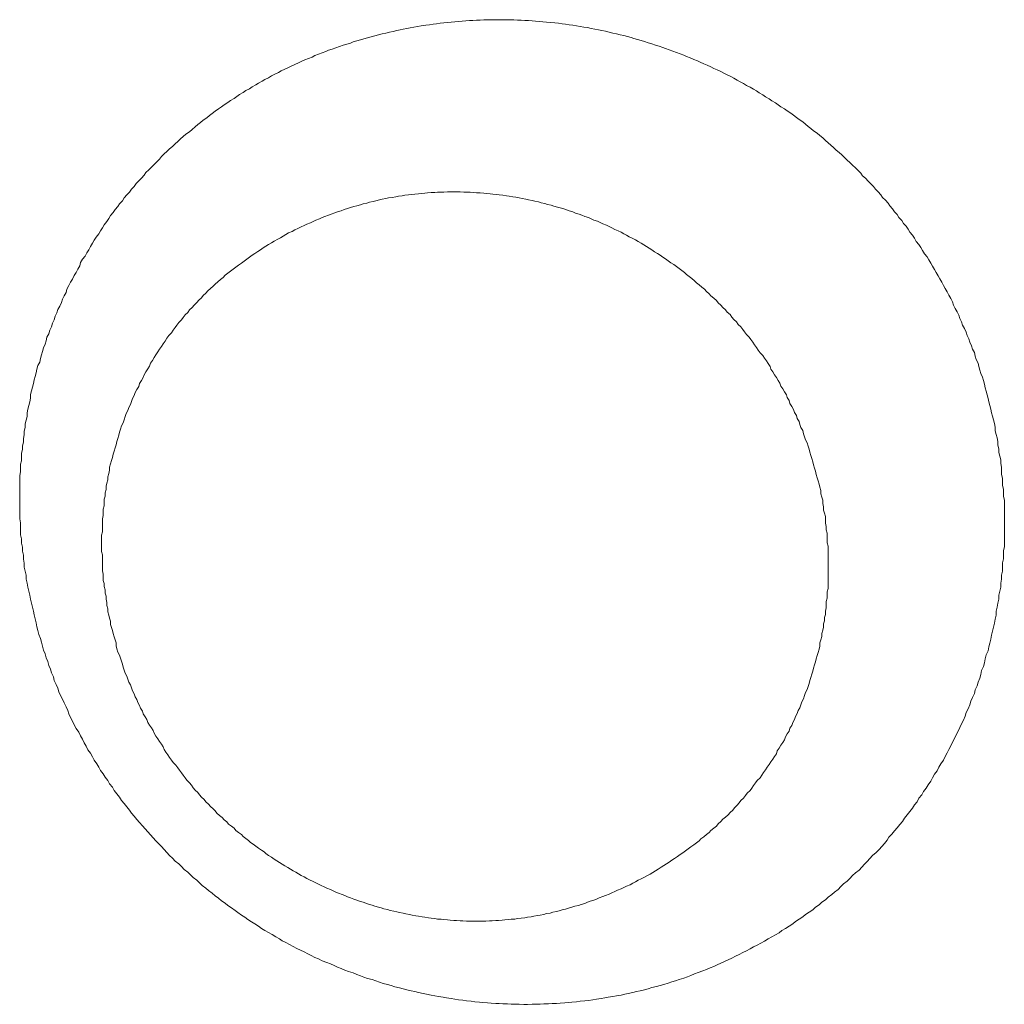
# Model space of a CAD drawing. Header units: millimetres. Extents: x -2274 to 12297, y -16157 to 26321.
# Tile 53 of 256: x -85.49 to -84.41, y -7058.02 to -7056.94. Entities that reach past the tile are written whole.
import ezdxf

# ---------------------------------------------------------------- set-up
doc = ezdxf.new("R2010")
doc.units = ezdxf.units.MM

msp = doc.modelspace()

# ---------------------------------------------------------------- linework, layer by layer
at = {"color": 253, "lineweight": 13}
for points in [[(-85.4903, -7057.4544, 0), (-85.4903, -7057.4504, 0), (-85.4903, -7057.4463, 0), (-85.4903, -7057.4422, 0), (-85.4903, -7057.4382, 0), (-85.4893, -7057.4341, 0), (-85.4893, -7057.43, 0), (-85.4893, -7057.4259, 0), (-85.4883, -7057.4219, 0), (-85.4883, -7057.4178, 0), (-85.4883, -7057.4137, 0), (-85.4873, -7057.4097, 0), (-85.4873, -7057.4056, 0), (-85.4863, -7057.4015, 0), (-85.4863, -7057.3975, 0), (-85.4853, -7057.3934, 0), (-85.4853, -7057.3894, 0), (-85.4843, -7057.3853, 0), (-85.4843, -7057.3813, 0), (-85.4833, -7057.3772, 0), (-85.4823, -7057.3732, 0), (-85.4823, -7057.3692, 0), (-85.4813, -7057.3652, 0), (-85.4803, -7057.3611, 0), (-85.4793, -7057.3571, 0), (-85.4783, -7057.3531, 0), (-85.4783, -7057.3491, 0), (-85.4773, -7057.3451, 0), (-85.4763, -7057.3411, 0), (-85.4753, -7057.3371, 0), (-85.4743, -7057.3331, 0), (-85.4733, -7057.3292, 0), (-85.4723, -7057.3252, 0), (-85.4713, -7057.3213, 0), (-85.4703, -7057.3173, 0), (-85.4683, -7057.3134, 0), (-85.4673, -7057.3094, 0), (-85.4663, -7057.3055, 0), (-85.4653, -7057.3016, 0), (-85.4643, -7057.2977, 0), (-85.4623, -7057.2938, 0), (-85.4613, -7057.2899, 0), (-85.4603, -7057.286, 0), (-85.4583, -7057.2822, 0), (-85.4573, -7057.2783, 0), (-85.4553, -7057.2745, 0), (-85.4543, -7057.2706, 0), (-85.4523, -7057.2668, 0), (-85.4513, -7057.263, 0), (-85.4493, -7057.2592, 0), (-85.4483, -7057.2554, 0), (-85.4463, -7057.2517, 0), (-85.4443, -7057.2479, 0), (-85.4433, -7057.2442, 0), (-85.4413, -7057.2404, 0), (-85.4393, -7057.2367, 0), (-85.4383, -7057.233, 0), (-85.4363, -7057.2293, 0), (-85.4343, -7057.2256, 0), (-85.4323, -7057.222, 0), (-85.4303, -7057.2183, 0), (-85.4283, -7057.2147, 0), (-85.4263, -7057.2111, 0), (-85.4243, -7057.2075, 0), (-85.4233, -7057.2039, 0), (-85.4213, -7057.2003, 0), (-85.4183, -7057.1967, 0), (-85.4163, -7057.1932, 0), (-85.4143, -7057.1897, 0), (-85.4123, -7057.1862, 0), (-85.4103, -7057.1827, 0), (-85.4083, -7057.1792, 0), (-85.4063, -7057.1758, 0), (-85.4033, -7057.1723, 0), (-85.4013, -7057.1689, 0), (-85.3993, -7057.1655, 0), (-85.3973, -7057.1622, 0), (-85.3943, -7057.1588, 0), (-85.3923, -7057.1555, 0), (-85.3903, -7057.1522, 0), (-85.3873, -7057.1489, 0), (-85.3853, -7057.1456, 0), (-85.3823, -7057.1423, 0), (-85.3803, -7057.1391, 0), (-85.3773, -7057.1359, 0), (-85.3753, -7057.1327, 0), (-85.3723, -7057.1295, 0), (-85.3693, -7057.1263, 0), (-85.3673, -7057.1232, 0), (-85.3643, -7057.1201, 0), (-85.3623, -7057.117, 0), (-85.3593, -7057.1139, 0), (-85.3563, -7057.1109, 0), (-85.3533, -7057.1079, 0), (-85.3513, -7057.1048, 0), (-85.3483, -7057.1019, 0), (-85.3453, -7057.0989, 0), (-85.3423, -7057.096, 0), (-85.3393, -7057.093, 0), (-85.3363, -7057.0902, 0), (-85.3343, -7057.0873, 0), (-85.3313, -7057.0844, 0), (-85.3283, -7057.0816, 0), (-85.3253, -7057.0788, 0), (-85.3223, -7057.076, 0), (-85.3193, -7057.0733, 0), (-85.3163, -7057.0706, 0), (-85.3133, -7057.0678, 0), (-85.3103, -7057.0652, 0), (-85.3073, -7057.0625, 0), (-85.3033, -7057.0599, 0), (-85.3003, -7057.0573, 0), (-85.2973, -7057.0547, 0), (-85.2943, -7057.0521, 0), (-85.2913, -7057.0496, 0), (-85.2883, -7057.0471, 0), (-85.2843, -7057.0446, 0), (-85.2813, -7057.0421, 0), (-85.2783, -7057.0397, 0), (-85.2753, -7057.0373, 0), (-85.2713, -7057.0349, 0), (-85.2683, -7057.0326, 0), (-85.2653, -7057.0302, 0), (-85.2613, -7057.0279, 0), (-85.2583, -7057.0257, 0), (-85.2543, -7057.0234, 0), (-85.2513, -7057.0212, 0), (-85.2483, -7057.019, 0), (-85.2443, -7057.0168, 0), (-85.2413, -7057.0147, 0), (-85.2373, -7057.0126, 0), (-85.2343, -7057.0105, 0), (-85.2303, -7057.0084, 0), (-85.2273, -7057.0064, 0), (-85.2233, -7057.0044, 0), (-85.2203, -7057.0024, 0), (-85.2163, -7057.0005, 0), (-85.2133, -7056.9986, 0), (-85.2093, -7056.9967, 0), (-85.2053, -7056.9948, 0), (-85.2023, -7056.993, 0), (-85.1983, -7056.9912, 0), (-85.1943, -7056.9894, 0), (-85.1913, -7056.9876, 0), (-85.1873, -7056.9859, 0), (-85.1833, -7056.9842, 0), (-85.1803, -7056.9826, 0), (-85.1763, -7056.9809, 0), (-85.1723, -7056.9793, 0), (-85.1683, -7056.9777, 0), (-85.1653, -7056.9762, 0), (-85.1613, -7056.9747, 0), (-85.1573, -7056.9732, 0), (-85.1533, -7056.9717, 0), (-85.1503, -7056.9703, 0), (-85.1463, -7056.9689, 0), (-85.1423, -7056.9675, 0), (-85.1383, -7056.9662, 0), (-85.1343, -7056.9648, 0), (-85.1303, -7056.9636, 0), (-85.1263, -7056.9623, 0), (-85.1233, -7056.9611, 0), (-85.1193, -7056.9599, 0), (-85.1153, -7056.9587, 0), (-85.1113, -7056.9576, 0), (-85.1073, -7056.9565, 0), (-85.1033, -7056.9554, 0), (-85.0993, -7056.9543, 0), (-85.0953, -7056.9533, 0), (-85.0913, -7056.9523, 0), (-85.0873, -7056.9514, 0), (-85.0833, -7056.9504, 0), (-85.0793, -7056.9495, 0), (-85.0753, -7056.9487, 0), (-85.0713, -7056.9478, 0), (-85.0683, -7056.947, 0), (-85.0643, -7056.9463, 0), (-85.0603, -7056.9455, 0), (-85.0563, -7056.9448, 0), (-85.0523, -7056.9441, 0), (-85.0483, -7056.9434, 0), (-85.0433, -7056.9428, 0), (-85.0393, -7056.9422, 0), (-85.0353, -7056.9417, 0), (-85.0313, -7056.9411, 0), (-85.0273, -7056.9406, 0), (-85.0233, -7056.9401, 0), (-85.0193, -7056.9397, 0), (-85.0153, -7056.9393, 0), (-85.0113, -7056.9389, 0), (-85.0073, -7056.9385, 0), (-85.0033, -7056.9382, 0), (-84.9993, -7056.9379, 0), (-84.9953, -7056.9377, 0), (-84.9913, -7056.9374, 0), (-84.9873, -7056.9372, 0), (-84.9833, -7056.9371, 0), (-84.9793, -7056.9369, 0), (-84.9753, -7056.9368, 0), (-84.9713, -7056.9367, 0), (-84.9673, -7056.9367, 0), (-84.9623, -7056.9367, 0), (-84.9583, -7056.9367, 0), (-84.9543, -7056.9367, 0), (-84.9503, -7056.9368, 0), (-84.9463, -7056.9369, 0), (-84.9423, -7056.937, 0), (-84.9383, -7056.9372, 0), (-84.9343, -7056.9374, 0), (-84.9303, -7056.9376, 0), (-84.9263, -7056.9379, 0), (-84.9223, -7056.9382, 0), (-84.9183, -7056.9385, 0), (-84.9143, -7056.9389, 0), (-84.9103, -7056.9392, 0), (-84.9063, -7056.9396, 0), (-84.9013, -7056.9401, 0), (-84.8973, -7056.9406, 0), (-84.8933, -7056.9411, 0), (-84.8893, -7056.9416, 0), (-84.8853, -7056.9422, 0), (-84.8813, -7056.9428, 0), (-84.8773, -7056.9434, 0), (-84.8733, -7056.944, 0), (-84.8693, -7056.9447, 0), (-84.8653, -7056.9454, 0), (-84.8613, -7056.9462, 0), (-84.8573, -7056.9469, 0), (-84.8533, -7056.9477, 0), (-84.8493, -7056.9486, 0), (-84.8453, -7056.9494, 0), (-84.8413, -7056.9503, 0), (-84.8373, -7056.9513, 0), (-84.8333, -7056.9522, 0), (-84.8293, -7056.9532, 0), (-84.8253, -7056.9542, 0), (-84.8213, -7056.9552, 0), (-84.8173, -7056.9563, 0), (-84.8143, -7056.9574, 0), (-84.8103, -7056.9585, 0), (-84.8063, -7056.9596, 0), (-84.8023, -7056.9608, 0), (-84.7983, -7056.962, 0), (-84.7943, -7056.9633, 0), (-84.7903, -7056.9645, 0), (-84.7863, -7056.9658, 0), (-84.7823, -7056.9671, 0), (-84.7793, -7056.9685, 0), (-84.7753, -7056.9699, 0), (-84.7713, -7056.9713, 0), (-84.7673, -7056.9727, 0), (-84.7633, -7056.9741, 0), (-84.7593, -7056.9756, 0), (-84.7563, -7056.9771, 0), (-84.7523, -7056.9787, 0), (-84.7483, -7056.9803, 0), (-84.7443, -7056.9818, 0), (-84.7413, -7056.9835, 0), (-84.7373, -7056.9851, 0), (-84.7333, -7056.9868, 0), (-84.7293, -7056.9885, 0), (-84.7263, -7056.9902, 0), (-84.7223, -7056.992, 0), (-84.7183, -7056.9938, 0), (-84.7153, -7056.9956, 0), (-84.7113, -7056.9974, 0), (-84.7073, -7056.9993, 0), (-84.7043, -7057.0011, 0), (-84.7003, -7057.0031, 0), (-84.6973, -7057.005, 0), (-84.6933, -7057.007, 0), (-84.6903, -7057.009, 0), (-84.6863, -7057.011, 0), (-84.6823, -7057.013, 0), (-84.6793, -7057.0151, 0), (-84.6763, -7057.0172, 0), (-84.6723, -7057.0193, 0), (-84.6693, -7057.0214, 0), (-84.6653, -7057.0236, 0), (-84.6623, -7057.0258, 0), (-84.6583, -7057.028, 0), (-84.6553, -7057.0303, 0), (-84.6523, -7057.0325, 0), (-84.6483, -7057.0348, 0), (-84.6453, -7057.0371, 0), (-84.6413, -7057.0395, 0), (-84.6383, -7057.0418, 0), (-84.6353, -7057.0442, 0), (-84.6323, -7057.0466, 0), (-84.6283, -7057.0491, 0), (-84.6253, -7057.0515, 0), (-84.6223, -7057.054, 0), (-84.6193, -7057.0565, 0), (-84.6163, -7057.059, 0), (-84.6123, -7057.0616, 0), (-84.6093, -7057.0642, 0), (-84.6063, -7057.0668, 0), (-84.6033, -7057.0694, 0), (-84.6003, -7057.072, 0), (-84.5973, -7057.0747, 0), (-84.5943, -7057.0774, 0), (-84.5913, -7057.0801, 0), (-84.5883, -7057.0828, 0), (-84.5853, -7057.0855, 0), (-84.5823, -7057.0883, 0), (-84.5793, -7057.0911, 0), (-84.5763, -7057.0939, 0), (-84.5733, -7057.0967, 0), (-84.5703, -7057.0996, 0), (-84.5673, -7057.1025, 0), (-84.5643, -7057.1054, 0), (-84.5623, -7057.1083, 0), (-84.5593, -7057.1112, 0), (-84.5563, -7057.1142, 0), (-84.5533, -7057.1171, 0), (-84.5503, -7057.1201, 0), (-84.5483, -7057.1231, 0), (-84.5453, -7057.1262, 0), (-84.5423, -7057.1292, 0), (-84.5403, -7057.1323, 0), (-84.5373, -7057.1354, 0), (-84.5343, -7057.1385, 0), (-84.5323, -7057.1416, 0), (-84.5293, -7057.1448, 0), (-84.5273, -7057.1479, 0), (-84.5243, -7057.1511, 0), (-84.5223, -7057.1543, 0), (-84.5193, -7057.1575, 0), (-84.5173, -7057.1608, 0), (-84.5143, -7057.164, 0), (-84.5123, -7057.1673, 0), (-84.5103, -7057.1706, 0), (-84.5073, -7057.1739, 0), (-84.5053, -7057.1772, 0), (-84.5033, -7057.1806, 0), (-84.5003, -7057.1839, 0), (-84.4983, -7057.1873, 0), (-84.4963, -7057.1907, 0), (-84.4943, -7057.1941, 0), (-84.4913, -7057.1975, 0), (-84.4893, -7057.201, 0), (-84.4873, -7057.2044, 0), (-84.4853, -7057.2079, 0), (-84.4833, -7057.2114, 0), (-84.4813, -7057.2149, 0), (-84.4793, -7057.2184, 0), (-84.4773, -7057.2219, 0), (-84.4753, -7057.2255, 0), (-84.4733, -7057.229, 0), (-84.4713, -7057.2326, 0), (-84.4693, -7057.2362, 0), (-84.4673, -7057.2398, 0), (-84.4653, -7057.2434, 0), (-84.4633, -7057.247, 0), (-84.4623, -7057.2507, 0), (-84.4603, -7057.2543, 0), (-84.4583, -7057.258, 0), (-84.4563, -7057.2617, 0), (-84.4553, -7057.2654, 0), (-84.4533, -7057.2691, 0), (-84.4523, -7057.2728, 0), (-84.4503, -7057.2765, 0), (-84.4483, -7057.2803, 0), (-84.4473, -7057.284, 0), (-84.4453, -7057.2878, 0), (-84.4443, -7057.2916, 0), (-84.4423, -7057.2954, 0), (-84.4413, -7057.2992, 0), (-84.4393, -7057.303, 0), (-84.4383, -7057.3068, 0), (-84.4373, -7057.3106, 0), (-84.4353, -7057.3145, 0), (-84.4343, -7057.3183, 0), (-84.4333, -7057.3222, 0), (-84.4323, -7057.326, 0), (-84.4303, -7057.3299, 0), (-84.4293, -7057.3338, 0), (-84.4283, -7057.3377, 0), (-84.4273, -7057.3416, 0), (-84.4263, -7057.3455, 0), (-84.4253, -7057.3494, 0), (-84.4243, -7057.3533, 0), (-84.4233, -7057.3572, 0), (-84.4223, -7057.3612, 0), (-84.4213, -7057.3651, 0), (-84.4203, -7057.3691, 0), (-84.4193, -7057.373, 0), (-84.4183, -7057.377, 0), (-84.4173, -7057.381, 0), (-84.4163, -7057.3849, 0), (-84.4163, -7057.3889, 0), (-84.4153, -7057.3929, 0), (-84.4143, -7057.3969, 0), (-84.4133, -7057.4009, 0), (-84.4133, -7057.4049, 0), (-84.4123, -7057.4089, 0), (-84.4123, -7057.4129, 0), (-84.4113, -7057.4169, 0), (-84.4103, -7057.421, 0), (-84.4103, -7057.425, 0), (-84.4093, -7057.429, 0), (-84.4093, -7057.433, 0), (-84.4093, -7057.4371, 0), (-84.4083, -7057.4411, 0), (-84.4083, -7057.4452, 0), (-84.4083, -7057.4492, 0), (-84.4073, -7057.4532, 0), (-84.4073, -7057.4573, 0), (-84.4073, -7057.4613, 0), (-84.4063, -7057.4654, 0), (-84.4063, -7057.4694, 0), (-84.4063, -7057.4735, 0), (-84.4063, -7057.4776, 0), (-84.4063, -7057.4816, 0), (-84.4063, -7057.4857, 0), (-84.4063, -7057.4897, 0)], [(-84.6003, -7057.5378, 0), (-84.6003, -7057.5342, 0), (-84.6003, -7057.5305, 0), (-84.6003, -7057.5269, 0), (-84.6003, -7057.5233, 0), (-84.6003, -7057.5196, 0), (-84.6003, -7057.516, 0), (-84.6013, -7057.5124, 0), (-84.6013, -7057.5087, 0), (-84.6013, -7057.5051, 0), (-84.6013, -7057.5015, 0), (-84.6023, -7057.4979, 0), (-84.6023, -7057.4942, 0), (-84.6033, -7057.4906, 0), (-84.6033, -7057.487, 0), (-84.6033, -7057.4834, 0), (-84.6043, -7057.4798, 0), (-84.6053, -7057.4762, 0), (-84.6053, -7057.4726, 0), (-84.6063, -7057.4691, 0), (-84.6063, -7057.4655, 0), (-84.6073, -7057.4619, 0), (-84.6083, -7057.4583, 0), (-84.6083, -7057.4548, 0), (-84.6093, -7057.4512, 0), (-84.6103, -7057.4477, 0), (-84.6113, -7057.4442, 0), (-84.6123, -7057.4406, 0), (-84.6133, -7057.4371, 0), (-84.6143, -7057.4336, 0), (-84.6153, -7057.4301, 0), (-84.6163, -7057.4266, 0), (-84.6173, -7057.4231, 0), (-84.6183, -7057.4196, 0), (-84.6193, -7057.4162, 0), (-84.6203, -7057.4127, 0), (-84.6213, -7057.4093, 0), (-84.6223, -7057.4058, 0), (-84.6233, -7057.4024, 0), (-84.6253, -7057.399, 0), (-84.6263, -7057.3956, 0), (-84.6273, -7057.3922, 0), (-84.6283, -7057.3888, 0), (-84.6303, -7057.3855, 0), (-84.6313, -7057.3821, 0), (-84.6323, -7057.3788, 0), (-84.6343, -7057.3754, 0), (-84.6353, -7057.3721, 0), (-84.6373, -7057.3688, 0), (-84.6383, -7057.3655, 0), (-84.6403, -7057.3623, 0), (-84.6423, -7057.359, 0), (-84.6433, -7057.3557, 0), (-84.6453, -7057.3525, 0), (-84.6463, -7057.3493, 0), (-84.6483, -7057.3461, 0), (-84.6503, -7057.3429, 0), (-84.6523, -7057.3398, 0), (-84.6533, -7057.3366, 0), (-84.6553, -7057.3335, 0), (-84.6573, -7057.3304, 0), (-84.6593, -7057.3273, 0), (-84.6613, -7057.3242, 0), (-84.6633, -7057.3211, 0), (-84.6643, -7057.3181, 0), (-84.6663, -7057.315, 0), (-84.6683, -7057.312, 0), (-84.6703, -7057.309, 0), (-84.6723, -7057.3061, 0), (-84.6753, -7057.3031, 0), (-84.6773, -7057.3002, 0), (-84.6793, -7057.2972, 0), (-84.6813, -7057.2943, 0), (-84.6833, -7057.2915, 0), (-84.6853, -7057.2886, 0), (-84.6873, -7057.2858, 0), (-84.6903, -7057.2829, 0), (-84.6923, -7057.2801, 0), (-84.6943, -7057.2774, 0), (-84.6963, -7057.2746, 0), (-84.6993, -7057.2719, 0), (-84.7013, -7057.2691, 0), (-84.7043, -7057.2664, 0), (-84.7063, -7057.2638, 0), (-84.7083, -7057.2611, 0), (-84.7113, -7057.2585, 0), (-84.7133, -7057.2559, 0), (-84.7163, -7057.2533, 0), (-84.7183, -7057.2507, 0), (-84.7213, -7057.2481, 0), (-84.7233, -7057.2456, 0), (-84.7263, -7057.2431, 0), (-84.7293, -7057.2406, 0), (-84.7313, -7057.2382, 0), (-84.7343, -7057.2357, 0), (-84.7363, -7057.2333, 0), (-84.7393, -7057.2309, 0), (-84.7423, -7057.2285, 0), (-84.7453, -7057.2262, 0), (-84.7473, -7057.2239, 0), (-84.7503, -7057.2216, 0), (-84.7533, -7057.2193, 0), (-84.7563, -7057.2171, 0), (-84.7583, -7057.2148, 0), (-84.7613, -7057.2126, 0), (-84.7643, -7057.2104, 0), (-84.7673, -7057.2083, 0), (-84.7703, -7057.2062, 0), (-84.7733, -7057.2041, 0), (-84.7763, -7057.202, 0), (-84.7793, -7057.1999, 0), (-84.7823, -7057.1979, 0), (-84.7853, -7057.1959, 0), (-84.7883, -7057.1939, 0), (-84.7913, -7057.192, 0), (-84.7943, -7057.19, 0), (-84.7973, -7057.1881, 0), (-84.8003, -7057.1862, 0), (-84.8033, -7057.1844, 0), (-84.8063, -7057.1826, 0), (-84.8093, -7057.1808, 0), (-84.8123, -7057.179, 0), (-84.8153, -7057.1773, 0), (-84.8193, -7057.1756, 0), (-84.8223, -7057.1739, 0), (-84.8253, -7057.1722, 0), (-84.8283, -7057.1706, 0), (-84.8313, -7057.169, 0), (-84.8353, -7057.1674, 0), (-84.8383, -7057.1658, 0), (-84.8413, -7057.1643, 0), (-84.8443, -7057.1628, 0), (-84.8483, -7057.1613, 0), (-84.8513, -7057.1599, 0), (-84.8543, -7057.1585, 0), (-84.8583, -7057.1571, 0), (-84.8613, -7057.1558, 0), (-84.8643, -7057.1544, 0), (-84.8683, -7057.1531, 0), (-84.8713, -7057.1519, 0), (-84.8743, -7057.1506, 0), (-84.8783, -7057.1494, 0), (-84.8813, -7057.1482, 0), (-84.8853, -7057.1471, 0), (-84.8883, -7057.146, 0), (-84.8913, -7057.1449, 0), (-84.8953, -7057.1438, 0), (-84.8983, -7057.1428, 0), (-84.9023, -7057.1418, 0), (-84.9053, -7057.1408, 0), (-84.9093, -7057.1399, 0), (-84.9123, -7057.1389, 0), (-84.9163, -7057.1381, 0), (-84.9193, -7057.1372, 0), (-84.9233, -7057.1364, 0), (-84.9263, -7057.1356, 0), (-84.9303, -7057.1348, 0), (-84.9333, -7057.1341, 0), (-84.9373, -7057.1334, 0), (-84.9403, -7057.1327, 0), (-84.9443, -7057.1321, 0), (-84.9473, -7057.1315, 0), (-84.9513, -7057.1309, 0), (-84.9543, -7057.1304, 0), (-84.9583, -7057.1299, 0), (-84.9623, -7057.1294, 0), (-84.9653, -7057.129, 0), (-84.9693, -7057.1285, 0), (-84.9723, -7057.1282, 0), (-84.9763, -7057.1278, 0), (-84.9793, -7057.1275, 0), (-84.9833, -7057.1272, 0), (-84.9873, -7057.127, 0), (-84.9903, -7057.1267, 0), (-84.9943, -7057.1266, 0), (-84.9973, -7057.1264, 0), (-85.0013, -7057.1263, 0), (-85.0053, -7057.1262, 0), (-85.0083, -7057.1261, 0), (-85.0123, -7057.1261, 0), (-85.0153, -7057.1261, 0), (-85.0193, -7057.1262, 0), (-85.0233, -7057.1263, 0), (-85.0263, -7057.1264, 0), (-85.0303, -7057.1265, 0), (-85.0333, -7057.1267, 0), (-85.0373, -7057.1269, 0), (-85.0413, -7057.1272, 0), (-85.0443, -7057.1274, 0), (-85.0483, -7057.1278, 0), (-85.0513, -7057.1281, 0), (-85.0553, -7057.1285, 0), (-85.0593, -7057.1289, 0), (-85.0623, -7057.1294, 0), (-85.0663, -7057.1298, 0), (-85.0693, -7057.1304, 0), (-85.0733, -7057.1309, 0), (-85.0763, -7057.1315, 0), (-85.0803, -7057.1322, 0), (-85.0843, -7057.1328, 0), (-85.0873, -7057.1335, 0), (-85.0913, -7057.1342, 0), (-85.0943, -7057.135, 0), (-85.0983, -7057.1358, 0), (-85.1013, -7057.1366, 0), (-85.1053, -7057.1375, 0), (-85.1083, -7057.1384, 0), (-85.1123, -7057.1393, 0), (-85.1153, -7057.1403, 0), (-85.1193, -7057.1413, 0), (-85.1223, -7057.1423, 0), (-85.1263, -7057.1434, 0), (-85.1293, -7057.1445, 0), (-85.1333, -7057.1456, 0), (-85.1363, -7057.1468, 0), (-85.1403, -7057.148, 0), (-85.1433, -7057.1492, 0), (-85.1473, -7057.1505, 0), (-85.1503, -7057.1517, 0), (-85.1543, -7057.1531, 0), (-85.1573, -7057.1544, 0), (-85.1603, -7057.1558, 0), (-85.1643, -7057.1572, 0), (-85.1673, -7057.1587, 0), (-85.1703, -7057.1601, 0), (-85.1743, -7057.1616, 0), (-85.1773, -7057.1632, 0), (-85.1803, -7057.1647, 0), (-85.1843, -7057.1663, 0), (-85.1873, -7057.168, 0), (-85.1903, -7057.1696, 0), (-85.1943, -7057.1713, 0), (-85.1973, -7057.173, 0), (-85.2003, -7057.1748, 0), (-85.2033, -7057.1765, 0), (-85.2063, -7057.1783, 0), (-85.2103, -7057.1802, 0), (-85.2133, -7057.182, 0), (-85.2163, -7057.1839, 0), (-85.2193, -7057.1858, 0), (-85.2223, -7057.1878, 0), (-85.2253, -7057.1898, 0), (-85.2283, -7057.1918, 0), (-85.2313, -7057.1938, 0), (-85.2343, -7057.1959, 0), (-85.2373, -7057.1979, 0), (-85.2403, -7057.2001, 0), (-85.2433, -7057.2022, 0), (-85.2463, -7057.2044, 0), (-85.2493, -7057.2066, 0), (-85.2523, -7057.2088, 0), (-85.2553, -7057.211, 0), (-85.2583, -7057.2133, 0), (-85.2613, -7057.2156, 0), (-85.2643, -7057.2179, 0), (-85.2663, -7057.2203, 0), (-85.2693, -7057.2227, 0), (-85.2723, -7057.2251, 0), (-85.2753, -7057.2275, 0), (-85.2773, -7057.23, 0), (-85.2803, -7057.2325, 0), (-85.2833, -7057.235, 0), (-85.2853, -7057.2375, 0), (-85.2883, -7057.2401, 0), (-85.2903, -7057.2426, 0), (-85.2933, -7057.2453, 0), (-85.2953, -7057.2479, 0), (-85.2983, -7057.2506, 0), (-85.3003, -7057.2532, 0), (-85.3033, -7057.2559, 0), (-85.3053, -7057.2587, 0), (-85.3083, -7057.2614, 0), (-85.3103, -7057.2642, 0), (-85.3123, -7057.267, 0), (-85.3153, -7057.2698, 0), (-85.3173, -7057.2727, 0), (-85.3193, -7057.2755, 0), (-85.3213, -7057.2784, 0), (-85.3233, -7057.2813, 0), (-85.3263, -7057.2843, 0), (-85.3283, -7057.2872, 0), (-85.3303, -7057.2902, 0), (-85.3323, -7057.2932, 0), (-85.3343, -7057.2962, 0), (-85.3363, -7057.2992, 0), (-85.3383, -7057.3022, 0), (-85.3403, -7057.3053, 0), (-85.3423, -7057.3084, 0), (-85.3443, -7057.3115, 0), (-85.3463, -7057.3146, 0), (-85.3473, -7057.3178, 0), (-85.3493, -7057.3209, 0), (-85.3513, -7057.3241, 0), (-85.3533, -7057.3273, 0), (-85.3543, -7057.3305, 0), (-85.3563, -7057.3337, 0), (-85.3583, -7057.3369, 0), (-85.3593, -7057.3402, 0), (-85.3613, -7057.3434, 0), (-85.3633, -7057.3467, 0), (-85.3643, -7057.35, 0), (-85.3663, -7057.3533, 0), (-85.3673, -7057.3566, 0), (-85.3683, -7057.36, 0), (-85.3703, -7057.3633, 0), (-85.3713, -7057.3667, 0), (-85.3733, -7057.37, 0), (-85.3743, -7057.3734, 0), (-85.3753, -7057.3768, 0), (-85.3763, -7057.3802, 0), (-85.3783, -7057.3836, 0), (-85.3793, -7057.3871, 0), (-85.3803, -7057.3905, 0), (-85.3813, -7057.3939, 0), (-85.3823, -7057.3974, 0), (-85.3833, -7057.4009, 0), (-85.3843, -7057.4043, 0), (-85.3853, -7057.4078, 0), (-85.3863, -7057.4113, 0), (-85.3873, -7057.4148, 0), (-85.3883, -7057.4183, 0), (-85.3893, -7057.4218, 0), (-85.3903, -7057.4253, 0), (-85.3913, -7057.4289, 0), (-85.3913, -7057.4324, 0), (-85.3923, -7057.4359, 0), (-85.3933, -7057.4395, 0), (-85.3933, -7057.443, 0), (-85.3943, -7057.4466, 0), (-85.3953, -7057.4501, 0), (-85.3953, -7057.4537, 0), (-85.3963, -7057.4573, 0), (-85.3963, -7057.4608, 0), (-85.3973, -7057.4644, 0), (-85.3973, -7057.468, 0), (-85.3973, -7057.4716, 0), (-85.3983, -7057.4752, 0), (-85.3983, -7057.4787, 0), (-85.3983, -7057.4823, 0), (-85.3993, -7057.4859, 0), (-85.3993, -7057.4895, 0), (-85.3993, -7057.4931, 0), (-85.3993, -7057.4967, 0), (-85.3993, -7057.5003, 0), (-85.4003, -7057.5039, 0), (-85.4003, -7057.5075, 0), (-85.4003, -7057.5111, 0), (-85.4003, -7057.5147, 0), (-85.4003, -7057.5183, 0), (-85.4003, -7057.5219, 0), (-85.3993, -7057.5255, 0), (-85.3993, -7057.5291, 0)], [(-84.4063, -7057.4897, 0), (-84.4063, -7057.4942, 0), (-84.4063, -7057.4987, 0), (-84.4063, -7057.5031, 0), (-84.4063, -7057.5076, 0), (-84.4063, -7057.5121, 0), (-84.4063, -7057.5165, 0), (-84.4073, -7057.521, 0), (-84.4073, -7057.5254, 0), (-84.4073, -7057.5299, 0), (-84.4083, -7057.5344, 0), (-84.4083, -7057.5388, 0), (-84.4083, -7057.5433, 0), (-84.4093, -7057.5477, 0), (-84.4093, -7057.5522, 0), (-84.4103, -7057.5566, 0), (-84.4103, -7057.561, 0), (-84.4113, -7057.5655, 0), (-84.4123, -7057.5699, 0), (-84.4123, -7057.5743, 0), (-84.4133, -7057.5787, 0), (-84.4143, -7057.5831, 0), (-84.4153, -7057.5876, 0), (-84.4153, -7057.592, 0), (-84.4163, -7057.5964, 0), (-84.4173, -7057.6007, 0), (-84.4183, -7057.6051, 0), (-84.4193, -7057.6095, 0), (-84.4203, -7057.6139, 0), (-84.4213, -7057.6182, 0), (-84.4223, -7057.6226, 0), (-84.4233, -7057.6269, 0), (-84.4243, -7057.6312, 0), (-84.4263, -7057.6356, 0), (-84.4273, -7057.6399, 0), (-84.4283, -7057.6442, 0), (-84.4293, -7057.6485, 0), (-84.4313, -7057.6527, 0), (-84.4323, -7057.657, 0), (-84.4333, -7057.6613, 0), (-84.4353, -7057.6655, 0), (-84.4363, -7057.6697, 0), (-84.4383, -7057.674, 0), (-84.4393, -7057.6782, 0), (-84.4413, -7057.6824, 0), (-84.4433, -7057.6866, 0), (-84.4443, -7057.6907, 0), (-84.4463, -7057.6949, 0), (-84.4483, -7057.699, 0), (-84.4493, -7057.7031, 0), (-84.4513, -7057.7073, 0), (-84.4533, -7057.7114, 0), (-84.4553, -7057.7154, 0), (-84.4573, -7057.7195, 0), (-84.4593, -7057.7235, 0), (-84.4613, -7057.7276, 0), (-84.4633, -7057.7316, 0), (-84.4653, -7057.7356, 0), (-84.4673, -7057.7396, 0), (-84.4693, -7057.7435, 0), (-84.4713, -7057.7475, 0), (-84.4733, -7057.7514, 0), (-84.4763, -7057.7553, 0), (-84.4783, -7057.7592, 0), (-84.4803, -7057.7631, 0), (-84.4833, -7057.767, 0), (-84.4853, -7057.7708, 0), (-84.4873, -7057.7746, 0), (-84.4903, -7057.7784, 0), (-84.4923, -7057.7822, 0), (-84.4953, -7057.7859, 0), (-84.4973, -7057.7897, 0), (-84.5003, -7057.7934, 0), (-84.5023, -7057.7971, 0), (-84.5053, -7057.8007, 0), (-84.5073, -7057.8044, 0), (-84.5103, -7057.808, 0), (-84.5133, -7057.8116, 0), (-84.5163, -7057.8152, 0), (-84.5183, -7057.8188, 0), (-84.5213, -7057.8223, 0), (-84.5243, -7057.8258, 0), (-84.5273, -7057.8293, 0), (-84.5303, -7057.8328, 0), (-84.5333, -7057.8362, 0), (-84.5353, -7057.8396, 0), (-84.5383, -7057.843, 0), (-84.5413, -7057.8464, 0), (-84.5443, -7057.8497, 0), (-84.5473, -7057.853, 0), (-84.5513, -7057.8563, 0), (-84.5543, -7057.8596, 0), (-84.5573, -7057.8628, 0), (-84.5603, -7057.866, 0), (-84.5633, -7057.8692, 0), (-84.5663, -7057.8723, 0), (-84.5703, -7057.8754, 0), (-84.5733, -7057.8785, 0), (-84.5763, -7057.8816, 0), (-84.5793, -7057.8846, 0), (-84.5833, -7057.8876, 0), (-84.5863, -7057.8906, 0), (-84.5893, -7057.8936, 0), (-84.5933, -7057.8965, 0), (-84.5963, -7057.8994, 0), (-84.6003, -7057.9022, 0), (-84.6033, -7057.905, 0), (-84.6073, -7057.9078, 0), (-84.6103, -7057.9106, 0), (-84.6143, -7057.9133, 0), (-84.6173, -7057.916, 0), (-84.6213, -7057.9187, 0), (-84.6253, -7057.9213, 0), (-84.6283, -7057.9239, 0), (-84.6323, -7057.9265, 0), (-84.6363, -7057.9291, 0), (-84.6393, -7057.9316, 0), (-84.6433, -7057.934, 0), (-84.6473, -7057.9365, 0), (-84.6513, -7057.9389, 0), (-84.6543, -7057.9413, 0), (-84.6583, -7057.9436, 0), (-84.6623, -7057.9459, 0), (-84.6663, -7057.9482, 0), (-84.6703, -7057.9505, 0), (-84.6743, -7057.9527, 0), (-84.6783, -7057.9549, 0), (-84.6823, -7057.957, 0), (-84.6863, -7057.9591, 0), (-84.6903, -7057.9612, 0), (-84.6943, -7057.9632, 0), (-84.6983, -7057.9652, 0), (-84.7023, -7057.9672, 0), (-84.7063, -7057.9692, 0), (-84.7103, -7057.9711, 0), (-84.7143, -7057.9729, 0), (-84.7183, -7057.9748, 0), (-84.7223, -7057.9766, 0), (-84.7263, -7057.9783, 0), (-84.7303, -7057.9801, 0), (-84.7343, -7057.9818, 0), (-84.7383, -7057.9834, 0), (-84.7433, -7057.9851, 0), (-84.7473, -7057.9866, 0), (-84.7513, -7057.9882, 0), (-84.7553, -7057.9897, 0), (-84.7593, -7057.9912, 0), (-84.7643, -7057.9926, 0), (-84.7683, -7057.9941, 0), (-84.7723, -7057.9954, 0), (-84.7763, -7057.9968, 0), (-84.7813, -7057.9981, 0), (-84.7853, -7057.9993, 0), (-84.7893, -7058.0005, 0), (-84.7943, -7058.0017, 0), (-84.7983, -7058.0029, 0), (-84.8023, -7058.004, 0), (-84.8073, -7058.0051, 0), (-84.8113, -7058.0061, 0), (-84.8153, -7058.0071, 0), (-84.8203, -7058.0081, 0), (-84.8243, -7058.009, 0), (-84.8283, -7058.0099, 0), (-84.8333, -7058.0107, 0), (-84.8373, -7058.0115, 0), (-84.8423, -7058.0123, 0), (-84.8463, -7058.0131, 0), (-84.8503, -7058.0138, 0), (-84.8553, -7058.0144, 0), (-84.8593, -7058.0151, 0), (-84.8643, -7058.0157, 0), (-84.8683, -7058.0162, 0), (-84.8733, -7058.0167, 0), (-84.8773, -7058.0172, 0), (-84.8823, -7058.0176, 0), (-84.8863, -7058.0181, 0), (-84.8903, -7058.0184, 0), (-84.8953, -7058.0188, 0), (-84.8993, -7058.019, 0), (-84.9043, -7058.0193, 0), (-84.9083, -7058.0195, 0), (-84.9133, -7058.0197, 0), (-84.9173, -7058.0199, 0), (-84.9223, -7058.02, 0), (-84.9263, -7058.02, 0), (-84.9313, -7058.0201, 0), (-84.9353, -7058.0201, 0), (-84.9403, -7058.02, 0), (-84.9443, -7058.02, 0), (-84.9493, -7058.0198, 0), (-84.9533, -7058.0197, 0), (-84.9583, -7058.0195, 0), (-84.9623, -7058.0193, 0), (-84.9663, -7058.019, 0), (-84.9713, -7058.0187, 0), (-84.9753, -7058.0184, 0), (-84.9803, -7058.018, 0), (-84.9843, -7058.0176, 0), (-84.9893, -7058.0172, 0), (-84.9933, -7058.0167, 0), (-84.9983, -7058.0162, 0), (-85.0023, -7058.0156, 0), (-85.0073, -7058.015, 0), (-85.0113, -7058.0144, 0), (-85.0153, -7058.0137, 0), (-85.0203, -7058.013, 0), (-85.0243, -7058.0123, 0), (-85.0293, -7058.0115, 0), (-85.0333, -7058.0107, 0), (-85.0373, -7058.0099, 0), (-85.0423, -7058.009, 0), (-85.0463, -7058.0081, 0), (-85.0513, -7058.0071, 0), (-85.0553, -7058.0061, 0), (-85.0593, -7058.0051, 0), (-85.0643, -7058.004, 0), (-85.0683, -7058.0029, 0), (-85.0723, -7058.0018, 0), (-85.0773, -7058.0007, 0), (-85.0813, -7057.9995, 0), (-85.0853, -7057.9982, 0), (-85.0903, -7057.997, 0), (-85.0943, -7057.9957, 0), (-85.0983, -7057.9943, 0), (-85.1023, -7057.9929, 0), (-85.1073, -7057.9915, 0), (-85.1113, -7057.9901, 0), (-85.1153, -7057.9886, 0), (-85.1193, -7057.9871, 0), (-85.1233, -7057.9856, 0), (-85.1283, -7057.984, 0), (-85.1323, -7057.9824, 0), (-85.1363, -7057.9808, 0), (-85.1403, -7057.9791, 0), (-85.1443, -7057.9774, 0), (-85.1483, -7057.9756, 0), (-85.1523, -7057.9739, 0), (-85.1573, -7057.9721, 0), (-85.1613, -7057.9702, 0), (-85.1653, -7057.9684, 0), (-85.1693, -7057.9664, 0), (-85.1733, -7057.9645, 0), (-85.1773, -7057.9625, 0), (-85.1813, -7057.9605, 0), (-85.1853, -7057.9585, 0), (-85.1893, -7057.9565, 0), (-85.1933, -7057.9544, 0), (-85.1973, -7057.9522, 0), (-85.2013, -7057.9501, 0), (-85.2043, -7057.9479, 0), (-85.2083, -7057.9457, 0), (-85.2123, -7057.9434, 0), (-85.2163, -7057.9411, 0), (-85.2203, -7057.9388, 0), (-85.2243, -7057.9365, 0), (-85.2273, -7057.9341, 0), (-85.2313, -7057.9317, 0), (-85.2353, -7057.9293, 0), (-85.2393, -7057.9268, 0), (-85.2423, -7057.9243, 0), (-85.2463, -7057.9218, 0), (-85.2503, -7057.9192, 0), (-85.2533, -7057.9167, 0), (-85.2573, -7057.914, 0), (-85.2613, -7057.9114, 0), (-85.2643, -7057.9088, 0), (-85.2683, -7057.9061, 0), (-85.2713, -7057.9033, 0), (-85.2753, -7057.9006, 0), (-85.2783, -7057.8978, 0), (-85.2823, -7057.895, 0), (-85.2853, -7057.8922, 0), (-85.2893, -7057.8893, 0), (-85.2923, -7057.8864, 0), (-85.2953, -7057.8835, 0), (-85.2993, -7057.8806, 0), (-85.3023, -7057.8776, 0), (-85.3053, -7057.8747, 0), (-85.3093, -7057.8716, 0), (-85.3123, -7057.8686, 0), (-85.3153, -7057.8655, 0), (-85.3193, -7057.8625, 0), (-85.3223, -7057.8593, 0), (-85.3253, -7057.8562, 0), (-85.3283, -7057.853, 0), (-85.3313, -7057.8498, 0), (-85.3343, -7057.8466, 0), (-85.3373, -7057.8434, 0), (-85.3403, -7057.8401, 0), (-85.3433, -7057.8369, 0), (-85.3463, -7057.8336, 0), (-85.3493, -7057.8302, 0), (-85.3523, -7057.8269, 0), (-85.3553, -7057.8235, 0), (-85.3583, -7057.8201, 0), (-85.3613, -7057.8167, 0), (-85.3643, -7057.8132, 0), (-85.3673, -7057.8098, 0), (-85.3693, -7057.8063, 0), (-85.3723, -7057.8028, 0), (-85.3753, -7057.7992, 0), (-85.3783, -7057.7957, 0), (-85.3803, -7057.7921, 0), (-85.3833, -7057.7885, 0), (-85.3863, -7057.7849, 0), (-85.3883, -7057.7813, 0), (-85.3913, -7057.7776, 0), (-85.3933, -7057.7739, 0), (-85.3963, -7057.7703, 0), (-85.3983, -7057.7665, 0), (-85.4013, -7057.7628, 0), (-85.4033, -7057.7591, 0), (-85.4053, -7057.7553, 0), (-85.4083, -7057.7515, 0), (-85.4103, -7057.7477, 0), (-85.4123, -7057.7439, 0), (-85.4153, -7057.74, 0), (-85.4173, -7057.7362, 0), (-85.4193, -7057.7323, 0), (-85.4213, -7057.7284, 0), (-85.4233, -7057.7245, 0), (-85.4253, -7057.7205, 0), (-85.4283, -7057.7166, 0), (-85.4303, -7057.7126, 0), (-85.4323, -7057.7086, 0), (-85.4343, -7057.7046, 0), (-85.4363, -7057.7006, 0), (-85.4373, -7057.6966, 0), (-85.4393, -7057.6926, 0), (-85.4413, -7057.6885, 0), (-85.4433, -7057.6844, 0), (-85.4453, -7057.6803, 0), (-85.4473, -7057.6762, 0), (-85.4483, -7057.6721, 0), (-85.4503, -7057.668, 0), (-85.4523, -7057.6638, 0), (-85.4533, -7057.6597, 0), (-85.4553, -7057.6555, 0), (-85.4563, -7057.6513, 0), (-85.4583, -7057.6472, 0), (-85.4593, -7057.6429, 0), (-85.4613, -7057.6387, 0), (-85.4623, -7057.6345, 0), (-85.4643, -7057.6303, 0), (-85.4653, -7057.626, 0), (-85.4663, -7057.6217, 0), (-85.4673, -7057.6175, 0), (-85.4693, -7057.6132, 0), (-85.4703, -7057.6089, 0), (-85.4713, -7057.6046, 0), (-85.4723, -7057.6003, 0), (-85.4733, -7057.596, 0), (-85.4743, -7057.5916, 0), (-85.4753, -7057.5873, 0), (-85.4763, -7057.583, 0), (-85.4773, -7057.5786, 0), (-85.4783, -7057.5742, 0), (-85.4793, -7057.5699, 0), (-85.4803, -7057.5655, 0), (-85.4813, -7057.5611, 0), (-85.4823, -7057.5567, 0), (-85.4833, -7057.5523, 0), (-85.4833, -7057.5479, 0), (-85.4843, -7057.5435, 0), (-85.4853, -7057.5391, 0), (-85.4853, -7057.5347, 0), (-85.4863, -7057.5302, 0), (-85.4863, -7057.5258, 0), (-85.4873, -7057.5214, 0), (-85.4873, -7057.5169, 0), (-85.4883, -7057.5125, 0), (-85.4883, -7057.508, 0), (-85.4893, -7057.5036, 0), (-85.4893, -7057.4991, 0), (-85.4893, -7057.4947, 0), (-85.4893, -7057.4902, 0), (-85.4903, -7057.4857, 0), (-85.4903, -7057.4813, 0), (-85.4903, -7057.4768, 0), (-85.4903, -7057.4723, 0), (-85.4903, -7057.4679, 0), (-85.4903, -7057.4634, 0), (-85.4903, -7057.4589, 0), (-85.4903, -7057.4544, 0)], [(-85.3993, -7057.5291, 0), (-85.3993, -7057.5326, 0), (-85.3993, -7057.5361, 0), (-85.3993, -7057.5396, 0), (-85.3993, -7057.5431, 0), (-85.3983, -7057.5466, 0), (-85.3983, -7057.5501, 0), (-85.3983, -7057.5536, 0), (-85.3973, -7057.5571, 0), (-85.3973, -7057.5605, 0), (-85.3963, -7057.564, 0), (-85.3963, -7057.5675, 0), (-85.3953, -7057.571, 0), (-85.3953, -7057.5744, 0), (-85.3943, -7057.5779, 0), (-85.3943, -7057.5814, 0), (-85.3933, -7057.5848, 0), (-85.3933, -7057.5883, 0), (-85.3923, -7057.5917, 0), (-85.3913, -7057.5951, 0), (-85.3903, -7057.5986, 0), (-85.3903, -7057.602, 0), (-85.3893, -7057.6054, 0), (-85.3883, -7057.6088, 0), (-85.3873, -7057.6122, 0), (-85.3863, -7057.6156, 0), (-85.3853, -7057.619, 0), (-85.3843, -7057.6224, 0), (-85.3843, -7057.6257, 0), (-85.3833, -7057.6291, 0), (-85.3823, -7057.6325, 0), (-85.3803, -7057.6358, 0), (-85.3793, -7057.6391, 0), (-85.3783, -7057.6425, 0), (-85.3773, -7057.6458, 0), (-85.3763, -7057.6491, 0), (-85.3753, -7057.6524, 0), (-85.3743, -7057.6557, 0), (-85.3723, -7057.659, 0), (-85.3713, -7057.6622, 0), (-85.3703, -7057.6655, 0), (-85.3683, -7057.6687, 0), (-85.3673, -7057.6719, 0), (-85.3663, -7057.6752, 0), (-85.3643, -7057.6784, 0), (-85.3633, -7057.6816, 0), (-85.3613, -7057.6848, 0), (-85.3603, -7057.6879, 0), (-85.3583, -7057.6911, 0), (-85.3573, -7057.6942, 0), (-85.3553, -7057.6974, 0), (-85.3543, -7057.7005, 0), (-85.3523, -7057.7036, 0), (-85.3503, -7057.7067, 0), (-85.3493, -7057.7098, 0), (-85.3473, -7057.7128, 0), (-85.3453, -7057.7159, 0), (-85.3433, -7057.7189, 0), (-85.3423, -7057.7219, 0), (-85.3403, -7057.7249, 0), (-85.3383, -7057.7279, 0), (-85.3363, -7057.7309, 0), (-85.3343, -7057.7339, 0), (-85.3323, -7057.7368, 0), (-85.3313, -7057.7397, 0), (-85.3293, -7057.7426, 0), (-85.3273, -7057.7455, 0), (-85.3253, -7057.7484, 0), (-85.3233, -7057.7513, 0), (-85.3213, -7057.7541, 0), (-85.3183, -7057.757, 0), (-85.3163, -7057.7598, 0), (-85.3143, -7057.7626, 0), (-85.3123, -7057.7654, 0), (-85.3103, -7057.7681, 0), (-85.3083, -7057.7709, 0), (-85.3063, -7057.7736, 0), (-85.3033, -7057.7763, 0), (-85.3013, -7057.779, 0), (-85.2993, -7057.7817, 0), (-85.2973, -7057.7843, 0), (-85.2943, -7057.7869, 0), (-85.2923, -7057.7896, 0), (-85.2903, -7057.7922, 0), (-85.2873, -7057.7947, 0), (-85.2853, -7057.7973, 0), (-85.2823, -7057.7998, 0), (-85.2803, -7057.8023, 0), (-85.2773, -7057.8048, 0), (-85.2753, -7057.8073, 0), (-85.2733, -7057.8098, 0), (-85.2703, -7057.8122, 0), (-85.2673, -7057.8146, 0), (-85.2653, -7057.817, 0), (-85.2623, -7057.8194, 0), (-85.2603, -7057.8217, 0), (-85.2573, -7057.8241, 0), (-85.2543, -7057.8264, 0), (-85.2523, -7057.8287, 0), (-85.2493, -7057.8309, 0), (-85.2463, -7057.8332, 0), (-85.2443, -7057.8354, 0), (-85.2413, -7057.8376, 0), (-85.2383, -7057.8398, 0), (-85.2363, -7057.8419, 0), (-85.2333, -7057.844, 0), (-85.2303, -7057.8461, 0), (-85.2273, -7057.8482, 0), (-85.2243, -7057.8503, 0), (-85.2213, -7057.8523, 0), (-85.2193, -7057.8543, 0), (-85.2163, -7057.8563, 0), (-85.2133, -7057.8583, 0), (-85.2103, -7057.8602, 0), (-85.2073, -7057.8621, 0), (-85.2043, -7057.864, 0), (-85.2013, -7057.8659, 0), (-85.1983, -7057.8677, 0), (-85.1953, -7057.8695, 0), (-85.1923, -7057.8713, 0), (-85.1893, -7057.8731, 0), (-85.1863, -7057.8748, 0), (-85.1833, -7057.8766, 0), (-85.1803, -7057.8783, 0), (-85.1773, -7057.8799, 0), (-85.1743, -7057.8816, 0), (-85.1713, -7057.8832, 0), (-85.1673, -7057.8848, 0), (-85.1643, -7057.8863, 0), (-85.1613, -7057.8879, 0), (-85.1583, -7057.8894, 0), (-85.1553, -7057.8909, 0), (-85.1523, -7057.8923, 0), (-85.1483, -7057.8938, 0), (-85.1453, -7057.8952, 0), (-85.1423, -7057.8965, 0), (-85.1393, -7057.8979, 0), (-85.1353, -7057.8992, 0), (-85.1323, -7057.9005, 0), (-85.1293, -7057.9018, 0), (-85.1263, -7057.903, 0), (-85.1223, -7057.9043, 0), (-85.1193, -7057.9055, 0), (-85.1163, -7057.9066, 0), (-85.1123, -7057.9078, 0), (-85.1093, -7057.9089, 0), (-85.1063, -7057.9099, 0), (-85.1023, -7057.911, 0), (-85.0993, -7057.912, 0), (-85.0953, -7057.913, 0), (-85.0923, -7057.914, 0), (-85.0893, -7057.9149, 0), (-85.0853, -7057.9158, 0), (-85.0823, -7057.9167, 0), (-85.0783, -7057.9175, 0), (-85.0753, -7057.9183, 0), (-85.0723, -7057.9191, 0), (-85.0683, -7057.9199, 0), (-85.0653, -7057.9206, 0), (-85.0613, -7057.9213, 0), (-85.0583, -7057.922, 0), (-85.0543, -7057.9226, 0), (-85.0513, -7057.9232, 0), (-85.0473, -7057.9238, 0), (-85.0443, -7057.9243, 0), (-85.0403, -7057.9248, 0), (-85.0373, -7057.9253, 0), (-85.0333, -7057.9257, 0), (-85.0303, -7057.9262, 0), (-85.0263, -7057.9265, 0), (-85.0233, -7057.9269, 0), (-85.0193, -7057.9272, 0), (-85.0163, -7057.9275, 0), (-85.0123, -7057.9277, 0), (-85.0093, -7057.928, 0), (-85.0053, -7057.9282, 0), (-85.0023, -7057.9283, 0), (-84.9983, -7057.9284, 0), (-84.9953, -7057.9285, 0), (-84.9913, -7057.9286, 0), (-84.9883, -7057.9286, 0), (-84.9843, -7057.9286, 0), (-84.9803, -7057.9285, 0), (-84.9773, -7057.9284, 0), (-84.9733, -7057.9283, 0), (-84.9703, -7057.9282, 0), (-84.9663, -7057.928, 0), (-84.9633, -7057.9278, 0), (-84.9593, -7057.9275, 0), (-84.9563, -7057.9272, 0), (-84.9523, -7057.9269, 0), (-84.9493, -7057.9265, 0), (-84.9453, -7057.9262, 0), (-84.9423, -7057.9257, 0), (-84.9383, -7057.9253, 0), (-84.9343, -7057.9248, 0), (-84.9313, -7057.9242, 0), (-84.9273, -7057.9237, 0), (-84.9243, -7057.9231, 0), (-84.9203, -7057.9224, 0), (-84.9173, -7057.9218, 0), (-84.9133, -7057.9211, 0), (-84.9103, -7057.9203, 0), (-84.9063, -7057.9196, 0), (-84.9033, -7057.9188, 0), (-84.8993, -7057.9179, 0), (-84.8963, -7057.9171, 0), (-84.8933, -7057.9162, 0), (-84.8893, -7057.9152, 0), (-84.8863, -7057.9143, 0), (-84.8823, -7057.9133, 0), (-84.8793, -7057.9122, 0), (-84.8753, -7057.9112, 0), (-84.8723, -7057.9101, 0), (-84.8683, -7057.909, 0), (-84.8653, -7057.9078, 0), (-84.8623, -7057.9066, 0), (-84.8583, -7057.9054, 0), (-84.8553, -7057.9042, 0), (-84.8523, -7057.9029, 0), (-84.8483, -7057.9016, 0), (-84.8453, -7057.9003, 0), (-84.8413, -7057.8989, 0), (-84.8383, -7057.8975, 0), (-84.8353, -7057.8961, 0), (-84.8323, -7057.8946, 0), (-84.8283, -7057.8931, 0), (-84.8253, -7057.8916, 0), (-84.8223, -7057.8901, 0), (-84.8183, -7057.8885, 0), (-84.8153, -7057.8869, 0), (-84.8123, -7057.8853, 0), (-84.8093, -7057.8836, 0), (-84.8063, -7057.8819, 0), (-84.8023, -7057.8802, 0), (-84.7993, -7057.8785, 0), (-84.7963, -7057.8767, 0), (-84.7933, -7057.8749, 0), (-84.7903, -7057.8731, 0), (-84.7873, -7057.8712, 0), (-84.7843, -7057.8693, 0), (-84.7813, -7057.8674, 0), (-84.7783, -7057.8655, 0), (-84.7753, -7057.8635, 0), (-84.7723, -7057.8616, 0), (-84.7693, -7057.8595, 0), (-84.7663, -7057.8575, 0), (-84.7633, -7057.8554, 0), (-84.7603, -7057.8534, 0), (-84.7573, -7057.8512, 0), (-84.7543, -7057.8491, 0), (-84.7513, -7057.8469, 0), (-84.7483, -7057.8447, 0), (-84.7453, -7057.8425, 0), (-84.7423, -7057.8403, 0), (-84.7403, -7057.838, 0), (-84.7373, -7057.8357, 0), (-84.7343, -7057.8334, 0), (-84.7313, -7057.831, 0), (-84.7293, -7057.8287, 0), (-84.7263, -7057.8263, 0), (-84.7233, -7057.8239, 0), (-84.7213, -7057.8214, 0), (-84.7183, -7057.819, 0), (-84.7163, -7057.8165, 0), (-84.7133, -7057.814, 0), (-84.7103, -7057.8115, 0), (-84.7083, -7057.8089, 0), (-84.7053, -7057.8063, 0), (-84.7033, -7057.8037, 0), (-84.7003, -7057.8011, 0), (-84.6983, -7057.7985, 0), (-84.6963, -7057.7958, 0), (-84.6933, -7057.7931, 0), (-84.6913, -7057.7904, 0), (-84.6893, -7057.7877, 0), (-84.6863, -7057.7849, 0), (-84.6843, -7057.7821, 0), (-84.6823, -7057.7793, 0), (-84.6803, -7057.7765, 0), (-84.6783, -7057.7737, 0), (-84.6753, -7057.7708, 0), (-84.6733, -7057.768, 0), (-84.6713, -7057.7651, 0), (-84.6693, -7057.7621, 0), (-84.6673, -7057.7592, 0), (-84.6653, -7057.7563, 0), (-84.6633, -7057.7533, 0), (-84.6613, -7057.7503, 0), (-84.6593, -7057.7473, 0), (-84.6573, -7057.7443, 0), (-84.6563, -7057.7412, 0), (-84.6543, -7057.7381, 0), (-84.6523, -7057.7351, 0), (-84.6503, -7057.732, 0), (-84.6483, -7057.7289, 0), (-84.6473, -7057.7257, 0), (-84.6453, -7057.7226, 0), (-84.6433, -7057.7194, 0), (-84.6423, -7057.7163, 0), (-84.6403, -7057.7131, 0), (-84.6393, -7057.7099, 0), (-84.6373, -7057.7067, 0), (-84.6363, -7057.7034, 0), (-84.6343, -7057.7002, 0), (-84.6333, -7057.6969, 0), (-84.6313, -7057.6937, 0), (-84.6303, -7057.6904, 0), (-84.6293, -7057.6871, 0), (-84.6273, -7057.6838, 0), (-84.6263, -7057.6804, 0), (-84.6253, -7057.6771, 0), (-84.6233, -7057.6738, 0), (-84.6223, -7057.6704, 0), (-84.6213, -7057.6671, 0), (-84.6203, -7057.6637, 0), (-84.6193, -7057.6603, 0), (-84.6183, -7057.6569, 0), (-84.6173, -7057.6535, 0), (-84.6163, -7057.6501, 0), (-84.6153, -7057.6467, 0), (-84.6143, -7057.6432, 0), (-84.6133, -7057.6398, 0), (-84.6123, -7057.6364, 0), (-84.6113, -7057.6329, 0), (-84.6103, -7057.6294, 0), (-84.6093, -7057.626, 0), (-84.6093, -7057.6225, 0), (-84.6083, -7057.619, 0), (-84.6073, -7057.6155, 0), (-84.6073, -7057.612, 0), (-84.6063, -7057.6085, 0), (-84.6053, -7057.605, 0), (-84.6053, -7057.6015, 0), (-84.6043, -7057.598, 0), (-84.6043, -7057.5945, 0), (-84.6033, -7057.591, 0), (-84.6033, -7057.5874, 0), (-84.6023, -7057.5839, 0), (-84.6023, -7057.5804, 0), (-84.6023, -7057.5768, 0), (-84.6013, -7057.5733, 0), (-84.6013, -7057.5697, 0), (-84.6013, -7057.5662, 0), (-84.6003, -7057.5627, 0), (-84.6003, -7057.5591, 0), (-84.6003, -7057.5556, 0), (-84.6003, -7057.552, 0), (-84.6003, -7057.5485, 0), (-84.6003, -7057.5449, 0), (-84.6003, -7057.5414, 0), (-84.6003, -7057.5378, 0)]]:
    msp.add_polyline3d(points, dxfattribs=at)

doc.saveas('drawing.dxf')
